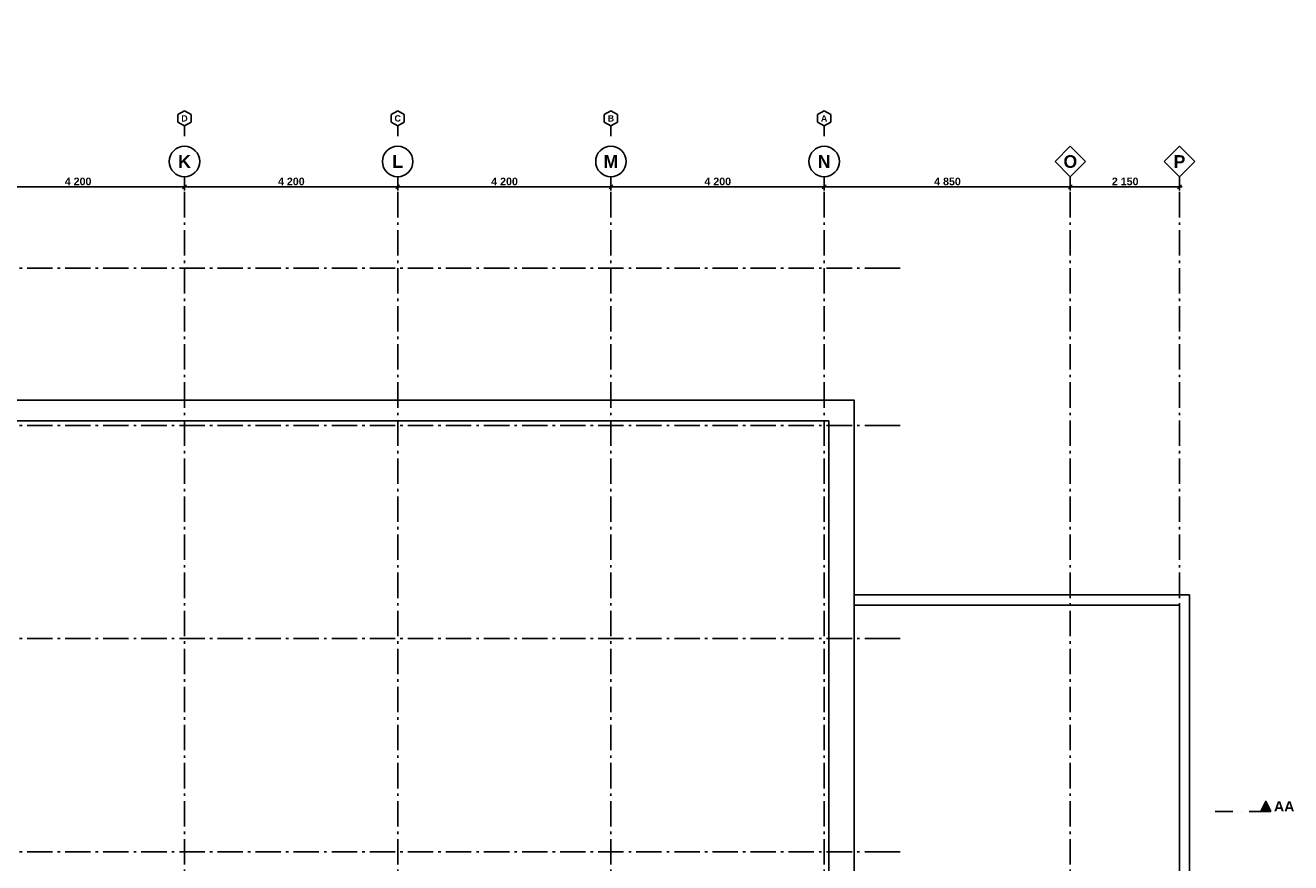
# Model space of a CAD drawing. Header units: millimetres. Extents: x -1691 to 62306, y -15633 to 21983.
# Tile 11 of 11: x 37365 to 62291, y 5485 to 21983. Entities that reach past the tile are written whole.
import ezdxf
from ezdxf.enums import TextEntityAlignment as Align

# ---------------------------------------------------------------- set-up
doc = ezdxf.new("R2010")
doc.units = ezdxf.units.MM
doc.header["$LTSCALE"] = 0.5
doc.header["$MEASUREMENT"] = 0
for name, pattern in [('Akselinje', [1500, 1000, -200, 100, -200]), ('PLINE', [0]), ('Prikk & stiplet', [1340.555525, 705.555534, -352.777767, 0, -282.222223]), ('Wipeout_Contour', [2000, 0, -2000])]:
    doc.linetypes.add(name, pattern=pattern)
for name, color, linetype in [('26-- Yttertak', 7, 'Continuous'), ('265- Gesimser_ takrenner og nedløp (Skravur)(Nye konstruksjoner)', 7, 'Continuous'), ('265- Gesimser_ takrenner og nedløp(Nye konstruksjoner)', 7, 'Continuous'), ('82-- Modullinjer', 7, 'Continuous'), ('82-- Modullinjer(Nye konstruksjoner)', 7, 'Continuous'), ('842-M___1_100 Målsetting bygning', 7, 'Continuous'), ('842-M___1_100 Målsetting bygning(Nye konstruksjoner)', 7, 'Continuous'), ('852- Snittmarkør', 7, 'Continuous')]:
    doc.layers.add(name, color=color, linetype=linetype)
doc.styles.add('GENERATED_STYLE_2', font='Arial Bold.ttf')
doc.dimstyles.new('GENERATED_STYLE__1', dxfattribs={"dimtxt": 150, "dimasz": 71.25, "dimexe": 0.18, "dimexo": 2000, "dimgap": 0, "dimtad": 1, "dimtih": 1, "dimtoh": 1, "dimdec": 0, "dimzin": 0, "dimdsep": 46, "dimtxsty": 'GENERATED_STYLE_2', "dimblk": 'ARROWHEAD_6', "dimblk1": 'ARROWHEAD_6', "dimblk2": 'ARROWHEAD_6', "dimcen": 0.09, "dimse1": 1, "dimse2": 1, "dimclrd": 256, "dimclre": 256, "dimclrt": 256, "dimadec": 1, "dimazin": 0, "dimtfac": 1, "dimtdec": 4, "dimtmove": 0, "dimatfit": 3, "dimfxl": 1, "dimtolj": 1, "dimtzin": 0, "dimarcsym": 0})
doc.dimstyles.new('GENERATED_STYLE__3', dxfattribs={"dimtxt": 150, "dimasz": 71.25, "dimexe": 0.18, "dimexo": 0.0625, "dimgap": 0, "dimtad": 1, "dimtih": 1, "dimtoh": 1, "dimdec": 0, "dimzin": 0, "dimdsep": 46, "dimtxsty": 'GENERATED_STYLE_2', "dimblk": 'ARROWHEAD_6', "dimblk1": 'ARROWHEAD_6', "dimblk2": 'ARROWHEAD_6', "dimcen": 0.09, "dimse1": 1, "dimse2": 1, "dimclrd": 256, "dimclre": 256, "dimclrt": 256, "dimadec": 1, "dimazin": 0, "dimtfac": 1, "dimtdec": 4, "dimtmove": 0, "dimatfit": 3, "dimfxl": 1, "dimtolj": 1, "dimtzin": 0, "dimarcsym": 0})

# ---------------------------------------------------------------- blocks, each defined once
blk = doc.blocks.new('Standard grid marker')
at = {"layer": '82-- Modullinjer', "linetype": 'Akselinje'}
for p, q in [((200, 0), (0, 0)), ((200, 0), (18800, 0)), ((18800, 0), (19000, 0))]:
    blk.add_line(p, q, dxfattribs=at)
at = {"layer": '82-- Modullinjer', "linetype": 'PLINE'}
blk.add_circle((19300, 0), 300, dxfattribs=at)
at = {"layer": '82-- Modullinjer', "linetype": 'Akselinje'}
blk.add_point((18800, 0), dxfattribs=at)
blk.add_point((18800, 0), dxfattribs=at)
at = {"layer": '82-- Modullinjer', "style": 'GENERATED_STYLE_2'}
blk.add_attdef('AC_MarkerText_1', text='', height=250, rotation=270, dxfattribs=at).set_placement((19482, -57), align=Align.TOP_CENTER)
blk = doc.blocks.new('Standard grid marker_4')
at = {"layer": '82-- Modullinjer', "linetype": 'Akselinje'}
for q in [(0, 0), (53500, 0)]:
    blk.add_line((200, 0), q, dxfattribs=at)
at = {"layer": '82-- Modullinjer', "style": 'GENERATED_STYLE_2'}
blk.add_attdef('AC_MarkerText_1', text='', height=250, rotation=180, dxfattribs=at).set_placement((54000, -239), align=Align.TOP_CENTER)
blk = doc.blocks.new('Standard grid marker_5')
at = {"layer": '82-- Modullinjer(Nye konstruksjoner)', "linetype": 'Akselinje'}
for q in [(0, 0), (53500, 0)]:
    blk.add_line((200, 0), q, dxfattribs=at)
at = {"layer": '82-- Modullinjer(Nye konstruksjoner)', "style": 'GENERATED_STYLE_2'}
blk.add_attdef('AC_MarkerText_1', text='', height=250, rotation=180, dxfattribs=at).set_placement((54000, -239), align=Align.TOP_CENTER)
blk = doc.blocks.new('Standard grid marker_8')
at = {"layer": '82-- Modullinjer(Nye konstruksjoner)', "linetype": 'PLINE'}
for p, q in [((19300, 300), (19000, 0)), ((19600, 0), (19300, 300)), ((19000, 0), (19300, -300)), ((19300, -300), (19600, 0))]:
    blk.add_line(p, q, dxfattribs=at)
at = {"layer": '82-- Modullinjer(Nye konstruksjoner)', "linetype": 'Akselinje'}
for p, q in [((200, 0), (0, 0)), ((200, 0), (18800, 0)), ((18800, 0), (19000, 0))]:
    blk.add_line(p, q, dxfattribs=at)
blk.add_point((18800, 0), dxfattribs=at)
blk.add_point((18800, 0), dxfattribs=at)
at = {"layer": '82-- Modullinjer(Nye konstruksjoner)', "style": 'GENERATED_STYLE_2'}
blk.add_attdef('AC_MarkerText_1', text='', height=250, rotation=270, dxfattribs=at).set_placement((19482, -57), align=Align.TOP_CENTER)
blk = doc.blocks.new('Standard grid marker_9')
at = {"layer": '82-- Modullinjer', "linetype": 'Akselinje'}
for p, q in [((0, 0), (200, 0)), ((0, 0), (0, 0)), ((200, 0), (200, 0))]:
    blk.add_line(p, q, dxfattribs=at)
at = {"layer": '82-- Modullinjer', "linetype": 'PLINE'}
for p, q in [((275, 130), (200, 0)), ((425, 130), (275, 130)), ((500, 0), (425, 130)), ((200, 0), (275, -130)), ((275, -130), (425, -130)), ((425, -130), (500, 0))]:
    blk.add_line(p, q, dxfattribs=at)
at = {"layer": '82-- Modullinjer', "linetype": 'Akselinje'}
blk.add_point((200, 0), dxfattribs=at)
blk.add_point((200, 0), dxfattribs=at)
at = {"layer": '82-- Modullinjer', "style": 'GENERATED_STYLE_2'}
blk.add_attdef('AC_MarkerText_1', text='', height=125, rotation=270, dxfattribs=at).set_placement((441, -29), align=Align.TOP_CENTER)
blk = doc.blocks.new('*D132')
at = {"layer": '842-M___1_100 Målsetting bygning', "linetype": 'PLINE'}
for p, q in [((36338, 18838), (36262, 18762)), ((36300, 18730), (36300, 18870)), ((36300, 18800), (40500, 18800)), ((40538, 18838), (40462, 18762)), ((40500, 18730), (40500, 18870))]:
    blk.add_line(p, q, dxfattribs=at)
at = {"layer": '842-M___1_100 Målsetting bygning', "insert": (38143, 18830), "char_height": 150, "attachment_point": 7, "style": 'GENERATED_STYLE_2'}
blk.add_mtext('\\A1;{\\pql;\\fArial|b1|i0|c0|p0;\\W1.000000;4\xa0200}', dxfattribs=at)
blk = doc.blocks.new('ARROWHEAD_6')
at = {"linetype": 'Continuous'}
for p, q in [((0, 0), (-1, 0)), ((-0.5, -0.5), (0.5, 0.5))]:
    blk.add_line(p, q, dxfattribs=at)
blk = doc.blocks.new('*D133')
at = {"layer": '842-M___1_100 Målsetting bygning', "linetype": 'PLINE'}
for p, q in [((40538, 18838), (40462, 18762)), ((40500, 18730), (40500, 18870)), ((40500, 18800), (44700, 18800)), ((44738, 18838), (44662, 18762)), ((44700, 18730), (44700, 18870))]:
    blk.add_line(p, q, dxfattribs=at)
at = {"layer": '842-M___1_100 Målsetting bygning', "insert": (42343, 18830), "char_height": 150, "attachment_point": 7, "style": 'GENERATED_STYLE_2'}
blk.add_mtext('\\A1;{\\pql;\\fArial|b1|i0|c0|p0;\\W1.000000;4\xa0200}', dxfattribs=at)
blk = doc.blocks.new('*D134')
at = {"layer": '842-M___1_100 Målsetting bygning', "linetype": 'PLINE'}
for p, q in [((44738, 18838), (44662, 18762)), ((44700, 18730), (44700, 18870)), ((44700, 18800), (48900, 18800)), ((48938, 18838), (48863, 18762)), ((48900, 18730), (48900, 18870))]:
    blk.add_line(p, q, dxfattribs=at)
at = {"layer": '842-M___1_100 Målsetting bygning', "insert": (46543, 18830), "char_height": 150, "attachment_point": 7, "style": 'GENERATED_STYLE_2'}
blk.add_mtext('\\A1;{\\pql;\\fArial|b1|i0|c0|p0;\\W1.000000;4\xa0200}', dxfattribs=at)
blk = doc.blocks.new('*D135')
at = {"layer": '842-M___1_100 Målsetting bygning', "linetype": 'PLINE'}
for p, q in [((48938, 18838), (48863, 18762)), ((48900, 18730), (48900, 18870)), ((48900, 18800), (53100, 18800)), ((53063, 18762), (53138, 18838)), ((53100, 18730), (53100, 18870)), ((53100, 18800), (53156, 18800))]:
    blk.add_line(p, q, dxfattribs=at)
at = {"layer": '842-M___1_100 Målsetting bygning', "insert": (50743, 18830), "char_height": 150, "attachment_point": 7, "style": 'GENERATED_STYLE_2'}
blk.add_mtext('\\A1;{\\pql;\\fArial|b1|i0|c0|p0;\\W1.000000;4\xa0200}', dxfattribs=at)
blk = doc.blocks.new('*D143')
at = {"layer": '842-M___1_100 Målsetting bygning(Nye konstruksjoner)', "linetype": 'PLINE'}
for p, q in [((53044, 18800), (53100, 18800)), ((53138, 18838), (53063, 18762)), ((53100, 18730), (53100, 18870)), ((53100, 18800), (57950, 18800)), ((57988, 18838), (57913, 18762)), ((57950, 18730), (57950, 18870))]:
    blk.add_line(p, q, dxfattribs=at)
at = {"layer": '842-M___1_100 Målsetting bygning(Nye konstruksjoner)', "insert": (55268, 18830), "char_height": 150, "attachment_point": 7, "style": 'GENERATED_STYLE_2'}
blk.add_mtext('\\A1;{\\pql;\\fArial|b1|i0|c0|p0;\\W1.000000;4\xa0850}', dxfattribs=at)
blk = doc.blocks.new('*D144')
at = {"layer": '842-M___1_100 Målsetting bygning(Nye konstruksjoner)', "linetype": 'PLINE'}
for p, q in [((57988, 18838), (57913, 18762)), ((57950, 18730), (57950, 18870)), ((57950, 18800), (60100, 18800)), ((60062, 18762), (60137, 18838)), ((60100, 18730), (60100, 18870)), ((60100, 18800), (60156, 18800))]:
    blk.add_line(p, q, dxfattribs=at)
at = {"layer": '842-M___1_100 Målsetting bygning(Nye konstruksjoner)', "insert": (58768, 18830), "char_height": 150, "attachment_point": 7, "style": 'GENERATED_STYLE_2'}
blk.add_mtext('\\A1;{\\pql;\\fArial|b1|i0|c0|p0;\\W1.000000;2\xa0150}', dxfattribs=at)

msp = doc.modelspace()

# ---------------------------------------------------------------- hatches: boundary and pattern name
at = {"layer": '852- Snittmarkør', "linetype": 'Continuous'}
msp.add_hatch(color=256, dxfattribs=at).paths.add_polyline_path([(61900, 6494.2), (61800, 6694.2), (61700, 6494.2)])

# ---------------------------------------------------------------- linework, layer by layer
at = {"layer": '26-- Yttertak', "linetype": 'PLINE', "flags": 128}
msp.add_lwpolyline([(36440, 14190), (36440, 1410), (40550, 1410), (40550, 1425), (53190, 1425), (53190, 14190)], close=True, dxfattribs=at)
at = {"layer": '852- Snittmarkør', "linetype": 'Prikk & stiplet'}
msp.add_line((60800, 6494.2), (61700, 6494.2), dxfattribs=at)
at = {"layer": '852- Snittmarkør', "linetype": 'PLINE', "flags": 128}
msp.add_lwpolyline([(61900, 6494.2), (61700, 6494.2), (61800, 6694.2)], close=True, dxfattribs=at)

# ---------------------------------------------------------------- block references
at = {"layer": '82-- Modullinjer', "linetype": 'PLINE'}
ref = msp.add_blockref('Standard grid marker_9', (40500, 19800), dxfattribs=dict(at, zscale=1000, rotation=90))
ref.add_attrib('AC_MarkerText_1', 'D', dxfattribs={"color": 8, "height": 125, "rotation": 360, "style": 'GENERATED_STYLE_2'}).set_placement((40500, 20212.5), align=Align.TOP_CENTER)
ref = msp.add_blockref('Standard grid marker_9', (44700, 19800), dxfattribs=dict(at, zscale=1000, rotation=90))
ref.add_attrib('AC_MarkerText_1', 'C', dxfattribs={"color": 8, "height": 125, "rotation": 360, "style": 'GENERATED_STYLE_2'}).set_placement((44700, 20212.5), align=Align.TOP_CENTER)
ref = msp.add_blockref('Standard grid marker_9', (48900, 19800), dxfattribs=dict(at, zscale=1000, rotation=90))
ref.add_attrib('AC_MarkerText_1', 'B', dxfattribs={"color": 8, "height": 125, "rotation": 360, "style": 'GENERATED_STYLE_2'}).set_placement((48900, 20212.5), align=Align.TOP_CENTER)
ref = msp.add_blockref('Standard grid marker_9', (53100, 19800), dxfattribs=dict(at, zscale=1000, rotation=90))
ref.add_attrib('AC_MarkerText_1', 'A', dxfattribs={"color": 8, "height": 125, "rotation": 360, "style": 'GENERATED_STYLE_2'}).set_placement((53100, 20212.5), align=Align.TOP_CENTER)
ref = msp.add_blockref('Standard grid marker', (40500, 0), dxfattribs=dict(at, zscale=1000, rotation=90))
ref.add_attrib('AC_MarkerText_1', 'K', dxfattribs={"color": 8, "height": 250, "rotation": 360, "style": 'GENERATED_STYLE_2'}).set_placement((40500, 19425), align=Align.TOP_CENTER)
ref = msp.add_blockref('Standard grid marker', (44700, 0), dxfattribs=dict(at, zscale=1000, rotation=90))
ref.add_attrib('AC_MarkerText_1', 'L', dxfattribs={"color": 8, "height": 250, "rotation": 360, "style": 'GENERATED_STYLE_2'}).set_placement((44700, 19425), align=Align.TOP_CENTER)
ref = msp.add_blockref('Standard grid marker', (48900, 0), dxfattribs=dict(at, zscale=1000, rotation=90))
ref.add_attrib('AC_MarkerText_1', 'M', dxfattribs={"color": 8, "height": 250, "rotation": 360, "style": 'GENERATED_STYLE_2'}).set_placement((48900, 19425), align=Align.TOP_CENTER)
ref = msp.add_blockref('Standard grid marker', (53100, 0), dxfattribs=dict(at, zscale=1000, rotation=90))
ref.add_attrib('AC_MarkerText_1', 'N', dxfattribs={"color": 8, "height": 250, "rotation": 360, "style": 'GENERATED_STYLE_2'}).set_placement((53100, 19425), align=Align.TOP_CENTER)
at = {"layer": '82-- Modullinjer', "linetype": 'PLINE', "zscale": 1000, "rotation": 180}
for p in [(54600, 14100), (54600, 9900), (54600, 5700)]:
    msp.add_blockref('Standard grid marker_4', p, dxfattribs=at)
at = {"layer": '82-- Modullinjer(Nye konstruksjoner)', "linetype": 'PLINE', "zscale": 1000, "rotation": 180}
msp.add_blockref('Standard grid marker_5', (54600, 17200), dxfattribs=at)

# ---------------------------------------------------------------- texts
at = {"layer": '852- Snittmarkør', "insert": (61960, 6494.2), "char_height": 200, "attachment_point": 7, "style": 'GENERATED_STYLE_2'}
msp.add_mtext('\\A1;{\\pql;\\pt0;\\fArial|b1|i0|c0|p0;\\W1.000000;AA}', dxfattribs=at)

# ---------------------------------------------------------------- dimensions: what is measured, and where the dimension line sits
at = {"layer": '842-M___1_100 Målsetting bygning', "linetype": 'Continuous'}
for base, p1, p2, picture, middle in [((40500, 18800), (36300, 18477.7), (40500, 17244.1), '*D132', (38407.5, 18905)), ((44700, 18800), (40500, 17244.1), (44700, 17206.5), '*D133', (42607.5, 18905)), ((48900, 18800), (44700, 17206.5), (48900, 17169), '*D134', (46807.5, 18905)), ((53100, 18800), (48900, 17169), (53100, 17169), '*D135', (51007.5, 18905))]:
    dim = msp.add_linear_dim(base=base, p1=p1, p2=p2, dimstyle='GENERATED_STYLE__1', dxfattribs=at)
    dim.commit()
    dim.dimension.update_dxf_attribs({"geometry": picture, "text_midpoint": middle, "dimtype": 160})
at = {"layer": '842-M___1_100 Målsetting bygning(Nye konstruksjoner)', "linetype": 'Continuous'}
for base, p1, p2, picture, middle in [((57950, 18800), (53100, 21983.5), (57950, 21752.8), '*D143', (55532.5, 18905)), ((60100, 18800), (57950, 21752.8), (60100, 21614.4), '*D144', (59032.5, 18905))]:
    dim = msp.add_linear_dim(base=base, p1=p1, p2=p2, dimstyle='GENERATED_STYLE__3', dxfattribs=at)
    dim.commit()
    dim.dimension.update_dxf_attribs({"geometry": picture, "text_midpoint": middle, "dimtype": 160})

# ---------------------------------------------------------------- wipeouts: each hides what was drawn before it
at = {"linetype": 'Wipeout_Contour', "ltscale": 231552.675502}
msp.add_wipeout([(60100, 10760.2), (53690, 10760.2), (53690, 10560.2), (60100, 10560.2)], dxfattribs=at).dxf.layer = '265- Gesimser_ takrenner og nedløp (Skravur)(Nye konstruksjoner)'

# ---------------------------------------------------------------- next in the draw order: linework, layer by layer
at = {"layer": '26-- Yttertak', "linetype": 'PLINE', "flags": 128}
msp.add_lwpolyline([(53690, 1410), (53690, 14600), (36590, 14600), (36590, 14190), (53190, 14190), (53190, 1410)], close=True, dxfattribs=at)
at = {"layer": '265- Gesimser_ takrenner og nedløp(Nye konstruksjoner)', "linetype": 'PLINE', "flags": 128}
for points in [[(60100, 10760.2), (53690, 10760.2)], [(53690, 10760.2), (53690, 10560.2)], [(53690, 10560.2), (60100, 10560.2)]]:
    msp.add_lwpolyline(points, dxfattribs=at)

# ---------------------------------------------------------------- next in the draw order: block references
at = {"layer": '82-- Modullinjer(Nye konstruksjoner)', "linetype": 'PLINE'}
ref = msp.add_blockref('Standard grid marker_8', (57950, 0), dxfattribs=dict(at, zscale=1000, rotation=90))
ref.add_attrib('AC_MarkerText_1', 'O', dxfattribs={"color": 8, "height": 250, "rotation": 360, "style": 'GENERATED_STYLE_2'}).set_placement((57950, 19425), align=Align.TOP_CENTER)

# ---------------------------------------------------------------- next in the draw order: wipeouts: each hides what was drawn before it
at = {"linetype": 'Wipeout_Contour', "ltscale": 183329.483486}
msp.add_wipeout([(60100, 10760.2), (60100, 10560.2), (60300, 10760.2)], dxfattribs=at).dxf.layer = '265- Gesimser_ takrenner og nedløp (Skravur)(Nye konstruksjoner)'

# ---------------------------------------------------------------- next in the draw order: wipeouts: each hides what was drawn before it
at = {"linetype": 'Wipeout_Contour', "ltscale": 242678.839608}
msp.add_wipeout([(60100, 10560.2), (60100, 1560), (60300, 1560), (60300, 10560.2)], dxfattribs=at).dxf.layer = '265- Gesimser_ takrenner og nedløp (Skravur)(Nye konstruksjoner)'

# ---------------------------------------------------------------- next in the draw order: wipeouts: each hides what was drawn before it
at = {"linetype": 'Wipeout_Contour', "ltscale": 183490.386779}
msp.add_wipeout([(60300, 10760.2), (60100, 10560.2), (60300, 10560.2)], dxfattribs=at).dxf.layer = '265- Gesimser_ takrenner og nedløp (Skravur)(Nye konstruksjoner)'

# ---------------------------------------------------------------- next in the draw order: linework, layer by layer
at = {"layer": '265- Gesimser_ takrenner og nedløp(Nye konstruksjoner)', "linetype": 'PLINE', "flags": 128}
for points in [[(60300, 10760.2), (60100, 10760.2)], [(60300, 1360), (60300, 10760.2)], [(60100, 10560.2), (60100, 1560)]]:
    msp.add_lwpolyline(points, dxfattribs=at)

# ---------------------------------------------------------------- next in the draw order: block references
at = {"layer": '82-- Modullinjer(Nye konstruksjoner)', "linetype": 'PLINE'}
ref = msp.add_blockref('Standard grid marker_8', (60100, 0), dxfattribs=dict(at, zscale=1000, rotation=90))
ref.add_attrib('AC_MarkerText_1', 'P', dxfattribs={"color": 8, "height": 250, "rotation": 360, "style": 'GENERATED_STYLE_2'}).set_placement((60100, 19425), align=Align.TOP_CENTER)

doc.saveas('drawing.dxf')
